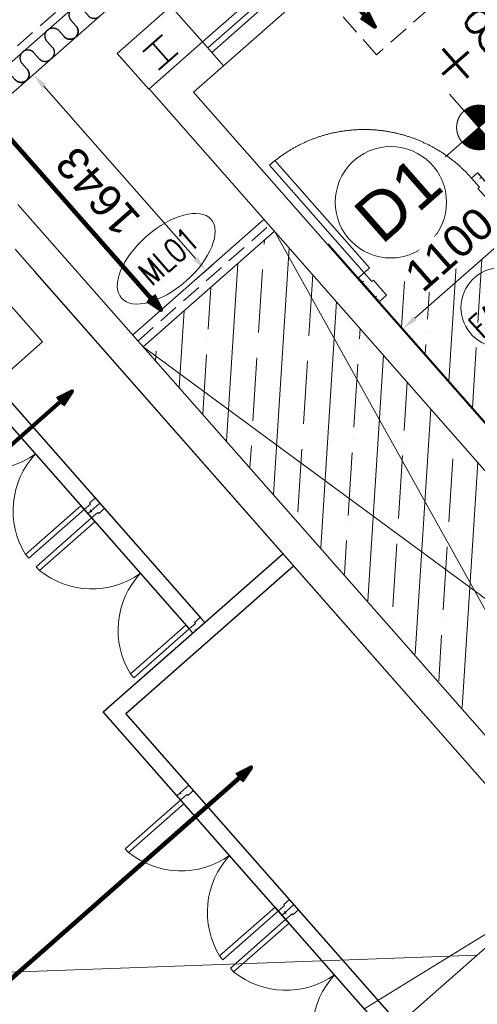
# Model space of a CAD drawing. Header units: millimetres. Extents: x 834119330 to 835277377, y 817781205 to 818243057.
# Tile 48 of 60: x 834361558 to 834364436, y 818053531 to 818059721. Entities that reach past the tile are written whole.
import ezdxf
from ezdxf.enums import TextEntityAlignment as Align
from ezdxf.xclip import XClip

# ---------------------------------------------------------------- set-up
doc = ezdxf.new("R2010")
doc.units = ezdxf.units.MM
doc.header["$LTSCALE"] = 100
doc.header["$XCLIPFRAME"] = 0
doc.linetypes.add('DASHDOT', pattern=[25.400000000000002, 12.7, -6.350000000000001, 0, -6.350000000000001])
doc.linetypes.add('HIDDENX2', pattern=[19.05, 12.7, -6.350000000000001])
doc.layers.get('0').update_dxf_attribs({"lineweight": 0})
doc.layers.get('Defpoints').update_dxf_attribs({"lineweight": 0})
for name, color, linetype, lineweight in [('A-DETL', 90, 'Continuous', 5), ('A-DOOR', 6, 'Continuous', 13), ('A-WALL', 7, 'Continuous', 13), ('ATR01', 7, 'Continuous', 0), ('DLN020__', 6, 'DASHDOT', 0), ('DLN030_1', 1, 'Continuous', 0), ('DLN0401_', 7, 'Continuous', 0), ('DLN050_A', 2, 'Continuous', 0), ('DLN210__', 7, 'Continuous', 0), ('DLN240__', 1, 'Continuous', 0), ('DLN325__', 7, 'Continuous', 0), ('DLN580__', 4, 'Continuous', 0), ('DLN810__', 7, 'Continuous', 0), ('FITDOOR', 7, 'Continuous', 0), ('HATCH', 8, 'Continuous', 0), ('LEVEL', 7, 'Continuous', 0), ('Rev_D', 20, 'Continuous', 0), ('S-COLS', 52, 'Continuous', 9), ('S-COLS-SYMB', 171, 'Continuous', 40), ('WIN-MK', 4, 'Continuous', 0), ('XREF', 1, 'Continuous', 0)]:
    doc.layers.add(name, color=color, linetype=linetype, lineweight=lineweight)
doc.layers.add('DLN660', color=1, linetype='Continuous')
doc.styles.add('romans', font='romans.shx')
doc.styles.get("Standard").update_dxf_attribs({"font": 'swiss.ttf'})
doc.styles.add('StyleSwis721 Lt BT1', font='swissl.ttf')
doc.styles.add('Swis721tBT', font='swissl.ttf')
doc.dimstyles.new('INTDIM', dxfattribs={"dimtxt": 200, "dimasz": 125, "dimexe": 100, "dimexo": 150, "dimgap": 80, "dimtad": 1, "dimdec": 0, "dimzin": 11, "dimdsep": 46, "dimtxsty": 'StyleSwis721 Lt BT1', "dimblk1": '_Open3011', "dimblk2": '_Open3011', "dimsah": 1, "dimcen": -125, "dimclrd": 256, "dimclre": 256, "dimclrt": 2, "dimaunit": 1, "dimadec": 5, "dimazin": 0, "dimtfac": 1, "dimtdec": 0, "dimtofl": 0, "dimtmove": 2, "dimatfit": 3, "dimldrblk": '_Open3011', "dimfxl": 1, "dimtolj": 1, "dimtzin": 0, "dimlwd": -1, "dimlwe": -1, "dimarcsym": 0})

# ---------------------------------------------------------------- blocks, each defined once
blk = doc.blocks.new('module 1')
at = {"layer": 'A-DETL', "color": 1, "lineweight": 25}
for p, q in [((-22728.72895598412, 1349.850347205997, -2.133604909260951e-06), (-22728.72895765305, 1399.850347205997, -2.133604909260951e-06)), ((-22628.72895789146, 1399.850350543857, -2.133604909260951e-06), (-22628.72895693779, 1374.850249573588, -2.133604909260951e-06)), ((-22628.72895693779, 1374.850249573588, -2.133604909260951e-06), (-22628.72895622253, 1349.850249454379, -2.133604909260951e-06))]:
    blk.add_line(p, q, dxfattribs=at)
for centre, radius, start, end in [((-22678.72895789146, 1399.850348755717, -2.133604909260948e-06), 50.00000000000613, 2.56132093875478e-06, 180.0000025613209), ((-22778.72895598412, 1349.850345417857, -2.133604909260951e-06), 50.0000000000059, 180.0000025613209, 2.56132093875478e-06), ((-22578.72895598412, 1349.850251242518, -2.133604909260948e-06), 50.00000000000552, 180.0000025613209, 275.6799128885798)]:
    blk.add_arc(centre, radius, start, end, dxfattribs=at)
blk = doc.blocks.new('X1')
at = {"color": 0}
for p, q in [((45955.88296590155, 42700), (46155.82083605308, 42700)), ((45956.13663634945, 42693.75), (46155.82083605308, 42693.75)), ((45956.58659627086, 42687.5), (46155.82083605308, 42687.5)), ((45957.23417992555, 42681.25), (46155.82083605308, 42681.25)), ((45958.08132891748, 42675), (46155.82083605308, 42675)), ((45959.13062182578, 42668.75), (46155.82083605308, 42668.75)), ((45960.38531455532, 42662.5), (46155.82083605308, 42662.5)), ((45961.84939291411, 42656.25), (46155.82083605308, 42656.25)), ((45963.52763949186, 42650), (46155.82083605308, 42650)), ((45965.42571759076, 42643.75), (46155.82083605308, 42643.75)), ((45967.55027588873, 42637.5), (46155.82083605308, 42637.5)), ((45969.90907871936, 42631.25), (46155.82083605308, 42631.25)), ((45972.511168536, 42625), (46155.82083605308, 42625)), ((45975.36706940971, 42618.75), (46155.82083605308, 42618.75)), ((45978.48904368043, 42612.5), (46155.82083605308, 42612.5)), ((45981.89141854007, 42606.25), (46155.82083605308, 42606.25)), ((45985.59100621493, 42600), (46155.82083605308, 42600)), ((45989.60765168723, 42593.75), (46155.82083605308, 42593.75)), ((45993.96495773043, 42587.5), (46155.82083605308, 42587.5)), ((45998.69126201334, 42581.25), (46155.82083605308, 42581.25)), ((46003.82098168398, 42575), (46155.82083605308, 42575)), ((46009.39650945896, 42568.75), (46155.82083605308, 42568.75)), ((46015.47096569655, 42562.5), (46155.82083605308, 42562.5)), ((46022.11233295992, 42556.25), (46155.82083605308, 42556.25)), ((46029.40993268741, 42550), (46155.82083605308, 42550)), ((46037.48510949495, 42543.75), (46155.82083605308, 42543.75)), ((46046.51005492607, 42537.5), (46155.82083605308, 42537.5)), ((46056.74397416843, 42531.25), (46155.82083605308, 42531.25)), ((46068.61144864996, 42525), (46155.82083605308, 42525)), ((46082.90578313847, 42518.75), (46155.82083605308, 42518.75)), ((46101.51054575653, 42512.5), (46155.82083605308, 42512.5)), ((46133.36008534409, 42506.25), (46155.82083605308, 42506.25))]:
    blk.add_line(p, q, dxfattribs=at)
blk = doc.blocks.new('X')
at = {"color": 0}
for p, q in [((46155.82083605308, 42900), (46200.19499327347, 42900)), ((46155.82083605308, 42893.75), (46221.90936394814, 42893.75)), ((46155.82083605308, 42887.5), (46237.60222886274, 42887.5)), ((46155.82083605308, 42881.25), (46250.32254979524, 42881.25)), ((46155.82083605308, 42875), (46261.15281880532, 42875)), ((46155.82083605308, 42868.75), (46270.62917321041, 42868.75)), ((46155.82083605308, 42862.5), (46279.06432258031, 42862.5)), ((46155.82083605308, 42856.25), (46286.65980066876, 42856.25)), ((46155.82083605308, 42850), (46293.55459136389, 42850)), ((46155.82083605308, 42843.75), (46299.84935768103, 42843.75)), ((46155.82083605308, 42837.5), (46305.6197603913, 42837.5)), ((46155.82083605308, 42831.25), (46310.92433512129, 42831.25)), ((46155.82083605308, 42825), (46315.8094235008, 42825)), ((46155.82083605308, 42818.75), (46320.31240362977, 42818.75)), ((46155.82083605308, 42812.5), (46324.46388658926, 42812.5)), ((46155.82083605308, 42806.25), (46328.28925688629, 42806.25)), ((46155.82083605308, 42800), (46331.80978137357, 42800)), ((46155.82083605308, 42793.75), (46335.04342549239, 42793.75)), ((46155.82083605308, 42787.5), (46338.0054656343, 42787.5)), ((46155.82083605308, 42781.25), (46340.70895613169, 42781.25)), ((46155.82083605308, 42775), (46343.16509039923, 42775)), ((46155.82083605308, 42768.75), (46345.38348355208, 42768.75)), ((46155.82083605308, 42762.5), (46347.37239573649, 42762.5)), ((46155.82083605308, 42756.25), (46349.1389099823, 42756.25)), ((46155.82083605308, 42750), (46350.68907460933, 42750)), ((46155.82083605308, 42743.75), (46352.02801759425, 42743.75)), ((46155.82083605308, 42737.5), (46353.16003838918, 42737.5)), ((46155.82083605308, 42731.25), (46354.08868132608, 42731.25)), ((46155.82083605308, 42725), (46354.81679369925, 42725)), ((46155.82083605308, 42718.75), (46355.34657085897, 42718.75)), ((46155.82083605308, 42712.5), (46355.67959002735, 42712.5)), ((46155.82083605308, 42706.25), (46355.81683408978, 42706.25))]:
    blk.add_line(p, q, dxfattribs=at)
blk = doc.blocks.new('ELFIN')
at = {"layer": 'LEVEL'}
for p, q in [((0, 0.5), (0, 0)), ((0, 0), (-0.5, 0)), ((0, 0), (0, -0.5)), ((0.5, 0), (0, 0))]:
    blk.add_line(p, q, dxfattribs=at)
for start, end in [(90, 180), (0, 90), (180, 270), (270, 0)]:
    blk.add_arc((0, 0), 0.25, start, end, dxfattribs=at)
at = {"layer": 'LEVEL', "xscale": 0.00125, "yscale": 0.00125, "zscale": 0.00125}
for name in ['X', 'X1']:
    blk.add_blockref(name, (-57.69477604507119, -53.38123098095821), dxfattribs=at)
at = {"layer": 'LEVEL', "style": 'romans'}
blk.add_attdef('ELFIN', (0.2542374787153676, 0.3469263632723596), '', height=0.5, dxfattribs=at)
blk = doc.blocks.new('DR1CD')
at = {"layer": 'FITDOOR'}
for p, q in [((0, 1), (45, 1)), ((0, 1), (0, 0)), ((45, 0), (45, 1)), ((0, 0), (45, 0))]:
    blk.add_line(p, q, dxfattribs=at)
blk = doc.blocks.new('DR1CM')
at = {"layer": 'FITDOOR', "color": 6}
blk.add_arc((0, 0), 1, 0, 90, dxfattribs=at)
blk = doc.blocks.new('DLN-Single Door - Opening 2 - 950 x2138 _WH_-1922936-Car Park_B2_F')
at = {"layer": 'DLN210__', "lineweight": 30}
for p, q in [((-500.0000000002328, -99.99999989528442), (-499.9999999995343, 100.0000000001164)), ((499.9999999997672, -99.99999996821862), (500.0000000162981, 100.0000000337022))]:
    blk.add_line(p, q, dxfattribs=at)
at = {"layer": 'FITDOOR'}
for p, q in [((-437.4999999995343, 100.0000000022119), (-499.9999999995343, 100.0000000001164)), ((-499.9999999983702, 62.50000000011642), (-499.9999999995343, 100.0000000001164)), ((-487.9999999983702, 62.50000000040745), (-499.9999999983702, 62.50000000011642)), ((-437.4999999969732, -24.99999999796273), (-437.4999999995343, 100.0000000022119)), ((437.5000000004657, 100.0000000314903), (500.0000000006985, 100.0000000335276)), ((437.5000000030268, -24.99999996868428), (437.5000000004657, 100.0000000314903)), ((488.0000000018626, 62.50000003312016), (500.0000000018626, 62.50000003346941)), ((500.0000000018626, 62.50000003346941), (500.0000000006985, 100.0000000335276)), ((-449.999999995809, -99.99999999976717), (-449.9999999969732, -24.99999999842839)), ((-437.4999999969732, -24.99999999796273), (-449.9999999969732, -24.99999999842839)), ((437.5000000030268, -24.99999996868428), (450.0000000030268, -24.99999996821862)), ((450.000000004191, -99.9999999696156), (450.0000000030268, -24.99999996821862)), ((-499.9999999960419, -100.000000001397), (-499.999999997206, -62.50000000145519)), ((-487.999999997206, -62.50000000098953), (-499.999999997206, -62.50000000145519)), ((-449.999999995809, -99.99999999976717), (-499.9999999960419, -100.000000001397)), ((450.000000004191, -99.9999999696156), (500.000000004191, -99.99999996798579)), ((488.0000000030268, -62.49999996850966), (500.0000000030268, -62.49999996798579)), ((500.000000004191, -99.99999996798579), (500.0000000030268, -62.49999996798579))]:
    blk.add_line(p, q, dxfattribs=at)
at = {"layer": 'DLN325__', "extrusion": (0, 0, -1), "yscale": 899.9999999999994, "zscale": -0.9999999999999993, "rotation": 180}
blk.add_blockref('DR1CD', (449.9999999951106, -100.0000000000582), dxfattribs=at)
at = {"layer": 'DLN325__', "extrusion": (0, 0, -1), "xscale": 899.9999999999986, "yscale": 899.9999999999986, "zscale": -899.9999999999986, "rotation": 180}
blk.add_blockref('DR1CM', (449.9999999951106, -100.0000000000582), dxfattribs=at)
blk = doc.blocks.new('DLN-Single Door - Opening 5 -  950 x 2025 _WH_-1665005-Car Park_B2_F')
at = {"layer": 'A-DOOR'}
blk.add_blockref('DLN-Single Door - Opening 2 - 950 x2138 _WH_-1922936-Car Park_B2_F', (4.999999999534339, 2.328306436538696e-10), dxfattribs=at)
blk = doc.blocks.new('DLN-Single Door - Opening 5 -  950 x 2025 _WH_-V7-Car Park_B1_F')
at = {"layer": 'A-DOOR', "extrusion": (0, 0, -1), "zscale": -1, "rotation": 180}
blk.add_blockref('DLN-Single Door - Opening 5 -  950 x 2025 _WH_-1665005-Car Park_B2_F', (-19.99999999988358, -50), dxfattribs=at)
blk = doc.blocks.new('UC-Universal Column-Column - 162x162x37UC-34290177-0291')
at = {"layer": 'S-COLS-SYMB'}
for p, q in [((-81, 81), (81, 81)), ((0, 81), (4.76837158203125e-07, -68.99999701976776, 1.642279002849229e-05)), ((-80.99999952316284, -68.99999701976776, 1.642279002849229e-05), (81.00000047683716, -68.99999701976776, 1.642279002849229e-05))]:
    blk.add_line(p, q, dxfattribs=at)
blk = doc.blocks.new('Part Plan')
at = {"layer": 'A-WALL', "linetype": 'Continuous'}
h = blk.add_hatch(dxfattribs=at)
h.set_pattern_fill('DGN_EARTH1', color=1, scale=59.99999999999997, angle=3.65015875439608, style=0, pattern_type=2)
h.set_pattern_definition([(45.00035475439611, (2907.218961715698, -27389.63912010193), (-0.003336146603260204, 538.8153672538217), [380.9999999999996, -380.9999999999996]), (45.00035475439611, (2806.190494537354, -27288.61187064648), (-0.003336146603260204, 538.8153672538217), [380.9999999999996, -380.9999999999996]), (45.00035475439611, (2705.161965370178, -27187.58462488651), (-0.003336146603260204, 538.8153672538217), [380.9999999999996, -380.9999999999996]), (135.0003547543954, (2705.161536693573, -27120.2326593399), (-538.8153672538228, -0.003336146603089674), [380.9999999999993, -380.9999999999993]), (135.0003547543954, (2806.188784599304, -27019.20419204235), (-538.8153672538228, -0.003336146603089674), [380.9999999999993, -380.9999999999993]), (135.0003547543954, (2907.216090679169, -26918.17566084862), (-538.8153672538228, -0.003336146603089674), [380.9999999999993, -380.9999999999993])])
h.paths.add_polyline_path([(19978.13455176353, -7618.90639936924), (19782.1639008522, -12119.53468024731), (32282.16388726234, -12119.4573199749), (32282.13131809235, -13219.45934104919), (41042.57894229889, -13219.40514039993), (34142.53043556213, -13219.43598389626), (34142.51527166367, -7618.808435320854)])
at = {"color": 8, "linetype": 'ByBlock'}
for points, elevation in [([(34542.51527309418, -7068.842037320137), (43352.59507274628, -7068.84203338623)], 0.0002922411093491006), ([(34542.5152721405, -7218.842038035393), (43352.59507322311, -7218.8420368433)], 0.0002922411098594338)]:
    blk.add_lwpolyline(points, dxfattribs=dict(at, elevation=elevation))
at = {"layer": 'A-WALL', "lineweight": 13}
for p, q in [((41992.52659869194, -7768.789895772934, 0.0001725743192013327), (41992.56305646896, -14219.37794601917, 2.220056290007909e-07)), ((41792.5278377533, -7968.791132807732, 0.0001246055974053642), (41792.56181812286, -14019.38523209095, 2.218835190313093e-07)), ((41792.52441740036, -8154.158630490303, 0.0001207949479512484), (41792.55735731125, -14019.37918710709, 2.220087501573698e-07))]:
    blk.add_line(p, q, dxfattribs=at)
at = {"layer": 'A-WALL', "color": 5, "lineweight": 13}
blk.add_line((41542.55676698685, -13219.38073348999, 7.280545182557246e-07), (32282.17070817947, -13219.43804073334, 2.221381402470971e-07), dxfattribs=at)
at = {"layer": 'DLN210__', "linetype": 'ByBlock'}
for p, q in [((43088.08123731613, -7468.783115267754, 0.0002641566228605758), (43538.08369541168, -7468.780330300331, 0.0002641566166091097)), ((43287.58956432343, -15093.86684370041, 0.0002932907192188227), (43287.58956432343, -7968.781880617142, 0.0002932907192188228))]:
    blk.add_line(p, q, dxfattribs=at)
at = {"layer": 'DLN210__'}
for p, q in [((43087.95555067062, -15093.86684417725, 0.0002768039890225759), (43092.9439535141, -7768.783085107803, 0.0002292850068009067)), ((43088.08555245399, -7768.783115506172, 0.00024773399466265), (43538.0864470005, -7768.780330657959, 6.71031565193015e-05)), ((43538.08768439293, -7968.780330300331, 0.00024532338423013), (43538.08555221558, -7768.780330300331, 0.0002477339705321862)), ((43287.58956408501, -7968.781880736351, 6.869510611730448e-05), (43538.08768439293, -7968.780330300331, 6.710315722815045e-05)), ((43292.99097394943, -14219.27661669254, -6.833951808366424e-09), (43293.15483760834, -9244.34594476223, -2.677505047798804e-07))]:
    blk.add_line(p, q, dxfattribs=at)
at = {"layer": 'DLN210__', "lineweight": 13}
blk.add_line((41982.91253232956, -8877.188015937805, 0.0002078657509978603), (41982.87784862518, -8877.188015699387, 0.0002078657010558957), dxfattribs=at)
at = {"layer": 'DLN210__', "linetype": 'ByBlock', "elevation": 0.0002477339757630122}
blk.add_lwpolyline([(43538.0836956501, -7468.780330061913), (43538.08555245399, -7768.780330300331), (43088.08309412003, -7768.783115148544), (43088.08123755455, -7468.783115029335)], dxfattribs=at)
at = {"layer": 'DLN240__', "color": 1}
for p, q in [((43538.08555173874, -7768.780330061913, 0.0002477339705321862), (45530.81830024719, -7768.767996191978, 0.0002350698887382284)), ((43538.08586168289, -7818.780330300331, 0.0002477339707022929), (45530.81830072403, -7818.767996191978, 0.0002350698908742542)), ((43538.08609676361, -7856.780330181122, 0.0002477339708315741), (45530.81830072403, -7856.767996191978, 0.0002350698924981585)), ((43538.08679008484, -7968.780330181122, 0.0002477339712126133), (45530.81830072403, -7968.767996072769, 0.0002350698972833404))]:
    blk.add_line(p, q, dxfattribs=at)
at = {"layer": 'DLN580__', "color": 1, "linetype": 'HIDDENX2', "ltscale": 0.1}
blk.add_line((48109.36223363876, -7018.842036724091, 0.0001985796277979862), (34542.51360321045, -7018.507556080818, 0.0001858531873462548), dxfattribs=at)
at = {"layer": 'DLN580__', "color": 251, "linetype": 'HIDDENX2', "ltscale": 0.1, "true_color": 0x666666}
blk.add_line((41992.52339053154, -8911.804261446, 0.0002883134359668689), (43092.73958730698, -8911.879779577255, 0.0002961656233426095), dxfattribs=at)
at = {"layer": 'DLN580__', "color": 1, "linetype": 'HIDDENX2', "ltscale": 0.1, "elevation": -0.000412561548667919}
blk.add_lwpolyline([(44306.57224845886, -8002.29681801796), (45506.57220125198, -8002.289391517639), (45506.57560539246, -8552.289572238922), (44306.57565259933, -8552.296998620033)], close=True, dxfattribs=at)
at = {"layer": 'HATCH', "color": 8, "linetype": 'ByBlock'}
for p, q in [((41992.52682256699, -8861.804261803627, 0.0002883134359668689), (43093.17651939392, -8861.879808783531, 0.0002961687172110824)), ((41992.51995849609, -8961.804260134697, 0.0002883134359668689), (43092.70553684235, -8961.87977707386, 0.0002961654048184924)), ((43093.21741342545, -14019.37054491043, 5.165886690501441e-08), (41992.52466273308, -8961.804260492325, 0.0002883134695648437)), ((43092.70553684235, -8961.87977707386, 0.0002961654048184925), (41992.55749750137, -14019.37724661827, -2.27573162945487e-08))]:
    blk.add_line(p, q, dxfattribs=at)
at = {"layer": 'HATCH', "color": 8, "linetype": 'ByBlock', "elevation": -3.284724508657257e-05}
blk.add_lwpolyline([(34558.8807220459, -7919.150610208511), (41042.55240726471, -13219.38382875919)], dxfattribs=at)
at = {"layer": 'XREF', "color": 3, "linetype": 'ByBlock', "elevation": 0.0001234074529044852}
blk.add_lwpolyline([(41537.45550012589, -7768.737486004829), (41037.45305347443, -7768.737486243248), (41037.45305347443, -8518.933995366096), (41537.45550012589, -8518.933995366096)], close=True, dxfattribs=at)
at = {"layer": 'A-DETL', "color": 8, "linetype": 'ByBlock', "xscale": -1}
for p, rotation in [((19768.91708278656, -8518.937666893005, 0.0002779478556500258), 359.9999999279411), ((20178.81417131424, -8518.93767786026, 0.0002779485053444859), 359.9999999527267)]:
    blk.add_blockref('module 1', p, dxfattribs=dict(at, rotation=rotation))
at = {"layer": 'A-DETL', "color": 8, "linetype": 'ByBlock'}
for p in [(65326.37499475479, -8518.93772149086, 0.000277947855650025), (65736.27208375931, -8518.937711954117, 0.0002779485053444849)]:
    blk.add_blockref('module 1', p, dxfattribs=at)
at = {"layer": 'A-DOOR', "extrusion": (-3.402221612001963e-15, -1.389205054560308e-14, -1), "xscale": -0.9999999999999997, "zscale": -0.9999999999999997, "rotation": 0.0003545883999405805}
blk.add_blockref('DLN-Single Door - Opening 5 -  950 x 2025 _WH_-V7-Car Park_B1_F', (-43767.90967273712, -9579.0767070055, -0.0001517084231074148), dxfattribs=at)
at = {"layer": 'LEVEL'}
ref = blk.add_blockref('ELFIN', (44488.11898088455, -9320.771840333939, 1.642195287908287e-05), dxfattribs=dict(at, xscale=560.0000000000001, yscale=560.0000000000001, zscale=560.0000000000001, rotation=0.0003545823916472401))
ref.add_attrib('ELFIN', '+8.05', (44488.11724758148, -9040.77184009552, 1.642195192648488e-05), dxfattribs={"height": 279.9999999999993, "rotation": 0.0003701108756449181, "style": 'romans'})
at = {"layer": 'S-COLS', "rotation": 2.011027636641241e-06}
blk.add_blockref('UC-Universal Column-Column - 162x162x37UC-34290177-0291', (43297.61384034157, -7649.752467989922, 0.0002647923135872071), dxfattribs=at)
blk = doc.blocks.new('_Open301')
at = {"layer": 'Rev_D', "linetype": 'ByBlock'}
blk.add_line((0, 0), (-1, 0), dxfattribs=at)
blk = doc.blocks.new('_Open3011')
at = {"layer": 'ATR01', "linetype": 'ByBlock'}
blk.add_line((0, 0), (-1, 0), dxfattribs=at)
at = {"layer": 'ATR01', "linetype": 'ByBlock', "yscale": 1.119319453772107, "zscale": 0.008}
blk.add_blockref('_Open301', (0, 0), dxfattribs=at)
blk = doc.blocks.new('*D2151')
at = {"layer": 'Defpoints', "color": 0, "linetype": 'ByBlock', "transparency": 16777216}
for p in [(834364511.691127, 818058824.5005436, -0.0002885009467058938), (834363685.970387, 818058097.8617706, -0.000542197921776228), (834363967.6261269, 818057777.8216776)]:
    blk.add_point(p, dxfattribs=at)
at = {"layer": 'DLN240__', "linetype": 'ByBlock', "transparency": 16777216}
for p, q in [((834364577.7566208, 818058749.4315717), (834364859.388426, 818058429.4186752)), ((834364718.2539603, 818058438.4221532), (834364042.6950988, 818057843.8871714)), ((834363752.0358808, 818058022.7927989), (834364033.6916207, 818057702.7527057))]:
    blk.add_line(p, q, dxfattribs=at)
for points in [[(834364707.2430446, 818058450.9336485), (834364729.2648759, 818058425.9106579), (834364793.3229321, 818058504.487647)], [(834364031.6841831, 818057856.3986666), (834364053.7060144, 818057831.375676), (834363967.6261269, 818057777.8216776)]]:
    blk.add_solid(points, dxfattribs=at)
at = {"layer": 'DLN240__', "color": 2, "linetype": 'ByBlock', "transparency": 16777216, "insert": (834364259.7177505, 818058278.3683077), "char_height": 200, "attachment_point": 5, "rotation": 41.349841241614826, "style": 'StyleSwis721 Lt BT1', "bg_fill": 3, "box_fill_scale": 1.1, "bg_fill_color": 256, "bg_fill_true_color": 13158600, "bg_fill_transparency": 0}
blk.add_mtext('\\A1;1100', dxfattribs=at)
blk = doc.blocks.new('*D2149')
at = {"layer": 'Defpoints', "color": 0, "linetype": 'ByBlock', "transparency": 16777216}
for p in [(834361705.9494483, 818059432.7473665, -1.978785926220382e-05), (834361643.6119864, 818059377.8864151), (834362838.1855259, 818058240.5114009, -2.11560030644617e-05)]:
    blk.add_point(p, dxfattribs=at)
at = {"layer": 'DLN240__', "linetype": 'ByBlock', "transparency": 16777216}
for p, q in [((834361630.8804766, 818059366.6818731), (834361568.5430145, 818059311.8209217)), ((834362663.013547, 818058219.5596917), (834361709.6774801, 818059302.8174436)), ((834362763.1165541, 818058174.4459074), (834362654.010069, 818058078.425226))]:
    blk.add_line(p, q, dxfattribs=at)
for points in [[(834361697.1659847, 818059291.806528), (834361722.1889755, 818059313.8283594), (834361643.6119863, 818059377.8864155)], [(834362650.5020516, 818058208.548776), (834362675.5250423, 818058230.5706074), (834362729.0790408, 818058144.4907198)]]:
    blk.add_solid(points, dxfattribs=at)
at = {"layer": 'DLN240__', "color": 2, "linetype": 'ByBlock', "transparency": 16777216, "insert": (834362049.1318681, 818058640.4317884), "char_height": 200, "attachment_point": 5, "rotation": 131.3498412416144, "style": 'StyleSwis721 Lt BT1', "bg_fill": 3, "box_fill_scale": 1.1, "bg_fill_color": 256, "bg_fill_true_color": 13158600, "bg_fill_transparency": 0}
blk.add_mtext('\\A1;1643', dxfattribs=at)
blk = doc.blocks.new('2000mm door')
at = {"layer": 'A-WALL', "lineweight": 30}
for p, q in [((-36598.37920355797, -3895.390963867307), (-36598.37725758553, -3995.373956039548)), ((-35598.37920355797, -3895.390963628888), (-35598.37725782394, -3995.373955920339)), ((-35598.37920331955, -3895.390963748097), (-35598.37725758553, -3995.373956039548)), ((-35598.3753118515, -3895.390963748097), (-35598.37725758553, -3995.373955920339)), ((-35598.37531161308, -3895.390963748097), (-35598.37725758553, -3995.373956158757)), ((-34598.3753118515, -3895.390964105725), (-34598.37725758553, -3995.373956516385))]:
    blk.add_line(p, q, dxfattribs=at)
at = {"layer": 'DLN210__', "lineweight": 13}
for p, q in [((-36598.37920355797, -3895.390963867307), (-36598.37920308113, -3921.706588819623)), ((-35598.37920355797, -3895.390963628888), (-35598.37920355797, -3921.706588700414)), ((-35598.37920331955, -3895.390963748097), (-35598.37920308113, -3921.706588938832)), ((-35598.3753118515, -3895.390963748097), (-35598.37531208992, -3921.706588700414)), ((-35598.37531161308, -3895.390963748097), (-35598.37531208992, -3921.706588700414)), ((-34598.3753118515, -3895.390964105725), (-34598.37531208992, -3921.70658929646))]:
    blk.add_line(p, q, dxfattribs=at)
at = {"layer": 'DLN810__', "color": 6, "linetype": 'ByBlock'}
for centre, radius, start, end in [((-36621.79003930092, -3949.864090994, 1.64233259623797e-05), 526.2397375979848, 5.941552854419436, 80.14407873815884), ((-35574.96447443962, -3949.864093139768, 1.642329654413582e-05), 526.2397389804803, 99.85592133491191, 174.0584471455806), ((-35621.79004096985, -3949.864093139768, 1.642329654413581e-05), 526.2397389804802, 5.941551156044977, 80.14407859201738), ((-34574.96447587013, -3949.864091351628, 1.64233259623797e-05), 526.2397375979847, 99.85592126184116, 174.0584501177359)]:
    blk.add_arc(centre, radius, start, end, dxfattribs=at)
at = {"layer": 'FITDOOR'}
for p, q in [((-36563.29170393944, -3431.390968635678), (-36531.71295380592, -3431.390968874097)), ((-36563.29170489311, -3431.390968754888), (-36531.7129547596, -3431.390968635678)), ((-36563.29170393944, -3431.390968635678), (-36563.29170370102, -3895.390963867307)), ((-36531.7129535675, -3895.390963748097), (-36531.71295380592, -3431.390968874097)), ((-35633.46281075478, -3431.390968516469), (-35665.04156088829, -3431.390968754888)), ((-35665.04156184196, -3895.390963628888), (-35665.04156088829, -3431.390968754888)), ((-35633.46280956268, -3431.390968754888), (-35665.04155993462, -3431.390968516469)), ((-35633.46281075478, -3431.390968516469), (-35633.46281170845, -3895.390963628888)), ((-35563.29170584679, -3431.390968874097), (-35531.71295523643, -3431.390968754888)), ((-35563.29170441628, -3431.390968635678), (-35531.71295428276, -3431.390968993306)), ((-35563.29170441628, -3431.390968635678), (-35563.2917034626, -3895.390963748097)), ((-35531.71295332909, -3895.390963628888), (-35531.71295428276, -3431.390968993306)), ((-34633.46281147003, -3431.390968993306), (-34665.04156160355, -3431.390969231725)), ((-34665.04156184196, -3895.390963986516), (-34665.04156160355, -3431.390969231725)), ((-34633.46281027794, -3431.390969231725), (-34665.04156041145, -3431.390969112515)), ((-34633.46281147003, -3431.390968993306), (-34633.46281170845, -3895.390964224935)), ((-36563.29170370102, -3895.390963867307), (-36598.37920355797, -3895.390963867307)), ((-36563.29170370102, -3895.390963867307), (-36563.2917034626, -3948.022213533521)), ((-36563.29170370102, -3895.390963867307), (-36531.7129535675, -3895.390963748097)), ((-35633.46281170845, -3895.390963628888), (-35665.04156184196, -3895.390963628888)), ((-35633.46281170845, -3895.390963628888), (-35633.46281218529, -3948.022213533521)), ((-35633.46281170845, -3895.390963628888), (-35598.3753118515, -3895.390963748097)), ((-35563.2917034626, -3895.390963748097), (-35598.37920331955, -3895.390963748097)), ((-35563.2917034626, -3895.390963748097), (-35563.2917034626, -3948.02221365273)), ((-35563.2917034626, -3895.390963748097), (-35531.71295332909, -3895.390963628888)), ((-34633.46281170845, -3895.390964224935), (-34665.04156184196, -3895.390963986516)), ((-34633.46281170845, -3895.390964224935), (-34633.46281194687, -3948.022214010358)), ((-34633.46281170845, -3895.390964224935), (-34598.3753118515, -3895.390964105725)), ((-36589.95820355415, -3921.706588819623), (-36598.37920308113, -3921.706588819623)), ((-36554.51982855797, -3948.022213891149), (-36563.2917034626, -3948.022213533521)), ((-36554.51982855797, -3948.022213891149), (-36554.51788282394, -3995.373956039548)), ((-35642.2346868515, -3948.02221365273), (-35642.23663258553, -3995.373955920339)), ((-35642.2346868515, -3948.02221365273), (-35633.46281218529, -3948.022213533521)), ((-35606.79631209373, -3921.706588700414), (-35598.37531208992, -3921.706588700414)), ((-35606.79631185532, -3921.706588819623), (-35598.37531208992, -3921.706588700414)), ((-35589.95820355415, -3921.706588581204), (-35598.37920355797, -3921.706588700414)), ((-35589.95820331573, -3921.706588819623), (-35598.37920308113, -3921.706588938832)), ((-35554.51982855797, -3948.022213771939), (-35563.2917034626, -3948.02221365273)), ((-35554.51982855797, -3948.022213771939), (-35554.51788282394, -3995.373956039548)), ((-34642.2346868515, -3948.022214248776), (-34642.23663258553, -3995.373956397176)), ((-34642.2346868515, -3948.022214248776), (-34633.46281194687, -3948.022214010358)), ((-34606.79631209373, -3921.706589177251), (-34598.37531208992, -3921.70658929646)), ((-36554.51788282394, -3995.373956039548), (-36598.37725758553, -3995.373956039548)), ((-35642.23663258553, -3995.373955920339), (-35598.37725758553, -3995.373955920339)), ((-35554.51788282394, -3995.373956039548), (-35598.37725758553, -3995.373956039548)), ((-34642.23663258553, -3995.373956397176), (-34598.37725758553, -3995.373956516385))]:
    blk.add_line(p, q, dxfattribs=at)

msp = doc.modelspace()

# ---------------------------------------------------------------- hatches: boundary and pattern name
at = {"layer": 'HATCH'}
h = msp.add_hatch(dxfattribs=at)
h.set_pattern_fill('ANSI35', color=8, scale=49.99999999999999, angle=-2.544443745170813e-14)
h.set_pattern_definition([(86.34984124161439, (834358817.3493013, 818071936.4929279), (-316.8559121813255, 20.21338456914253), []), (86.34984124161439, (834358985.8840226, 818072084.8142558), (-316.8559121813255, 20.21338456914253), [396.8749999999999, -79.37499999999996, 0, -79.37499999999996])])
h.paths.add_polyline_path([(834365737.0071763, 818059702.9325069), (834364760.9781474, 818058843.9645711), (834366752.9155378, 818056580.5637668), (834366602.795807, 818056448.4320616), (834364650.7542441, 818058667.1421512), (834363824.5551286, 818057940.0341161), (834366503.6296476, 818054895.8523816), (834368845.5253607, 818056956.8703102), (834367132.767285, 818058413.4960483)])
h = msp.add_hatch(dxfattribs=at)
h.set_pattern_fill('ANSI35', color=8, scale=49.99999999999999, angle=-2.544443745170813e-14)
h.set_pattern_definition([(86.3498412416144, (834357330.856788, 818065198.66551), (-316.8559121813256, 20.21338456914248), []), (86.3498412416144, (834357499.391509, 818065346.9868382), (-316.8559121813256, 20.21338456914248), [396.8749999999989, -79.37499999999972, 0, -79.37499999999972])])
h.paths.add_polyline_path([(834363160.9808369, 818058391.3529438), (834362334.684515, 818057664.2599994), (834365686.173674, 818053876.5488185), (834366502.4258004, 818054594.9028672)])

# ---------------------------------------------------------------- linework, layer by layer
at = {"layer": 'DLN0401_', "color": 0}
msp.add_circle((834363891.8326594, 818058573.1803108, 2.218624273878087e-07), 349.9999999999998, dxfattribs=at)
at = {"layer": 'DLN050_A'}
msp.add_circle((834364582.8329052, 818057911.1498331, 2.218627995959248e-07), 250.0000000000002, dxfattribs=at)
at = {"layer": 'DLN580__', "color": 1, "linetype": 'HIDDENX2'}
msp.add_line((834364809.861524, 818054171.0211078, -4.144338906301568e-07), (834333277.6909446, 818034730.9083991, -1.683830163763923e-05), dxfattribs=at)
at = {"layer": 'DLN660', "linetype": 'ByBlock'}
for p, q in [((834361400.273298, 818057432.1313016, 0.0002491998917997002), (834362698.5284721, 818055956.9382396, 6.724704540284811e-05)), ((834361325.203874, 818057366.0654101, 0.0002922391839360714), (834362623.459048, 818055890.8723482, 0.0001102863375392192)), ((834362083.5819578, 818055369.0523763, 0.0002172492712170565), (834363213.4376636, 818056363.3976214, 0.000217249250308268)), ((834362224.7164233, 818055360.0488985, 0.0002172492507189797), (834363279.50356, 818056288.3290423, 0.0002172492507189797)), ((834363845.0072516, 818053367.6290088, 0.0002559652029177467), (834362083.5819578, 818055369.0523763, 0.0002172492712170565)), ((834363943.2429006, 818053407.3449022, 0.0002172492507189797), (834362224.7164233, 818055360.0488985, 0.0002172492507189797))]:
    msp.add_line(p, q, dxfattribs=at)
at = {"layer": 'WIN-MK', "color": 6, "extrusion": (2.085723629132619e-14, 1.835570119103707e-14, -0.9999999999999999)}
msp.add_ellipse((834362479.1855667, 818058218.5072335), major_axis=(-281.5101774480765, -247.7438596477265), ratio=0.5, dxfattribs=at)

# ---------------------------------------------------------------- block references
at = {"color": 8, "linetype": 'ByBlock'}
ref = msp.add_blockref('Part Plan', (834324890.8455254, 818036649.3819357, -1.642266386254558e-05), dxfattribs=dict(at, rotation=41.3498412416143))
XClip(ref).set_block_clipping_path([(34845.3779900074, -3791.263713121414), (51649.71820354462, -3791.2637132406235), (54313.22213435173, -16175.941906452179), (34845.3779900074, -16175.941906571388)])
at = {"layer": 'DLN020__', "color": 8, "linetype": 'ByBlock', "rotation": 131.3498412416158}
for p in [(834335543.5098852, 818080765.0502098, 0.0001102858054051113), (834336765.0580887, 818078241.8068706, 0.0002395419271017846)]:
    msp.add_blockref('2000mm door', p, dxfattribs=at)

# ---------------------------------------------------------------- texts
at = {"layer": 'DLN0401_', "color": 3}
msp.add_text('%%UPART FLOOR PLAN @LEVEL +8.05(1:100 (A0))', height=800.0000000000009, rotation=41.35021135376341, dxfattribs=at).set_placement((834362649.0639893, 818046448.4557685, 4.441009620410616e-07))
at = {"layer": 'DLN0401_', "style": 'Swis721tBT'}
msp.add_text('D1', height=299.9999999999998, rotation=41.35021135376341, dxfattribs=at).set_placement((834363833.8405585, 818058301.1762744, 2.218739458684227e-07))
at = {"layer": 'DLN050_A', "style": 'romans', "width": 0.8}
msp.add_text('FAP3', height=149.9999999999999, rotation=41.35021135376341, dxfattribs=at).set_placement((834364565.6743779, 818057896.0490407, 2.218627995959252e-07), align=Align.MIDDLE_CENTER)
at = {"layer": 'WIN-MK', "color": 6, "style": 'romans', "width": 0.7999999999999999}
msp.add_text('ML01', height=149.9999999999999, rotation=41.34948529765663, dxfattribs=at).set_placement((834362495.1690596, 818058234.9432021), align=Align.MIDDLE_CENTER)

# ---------------------------------------------------------------- leaders
at = {"layer": 'DLN030_1'}
for points in [[(834363791.4382135, 818059677.0198534, 2.224754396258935e-07), (834360229.428641, 818063724.7774781, 2.224937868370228e-07), (834362827.4704525, 818066011.2203466, 2.225418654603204e-07)], [(834362446.9140431, 818057896.1939048, -1.620056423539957e-05), (834359439.1515051, 818061313.2755697, -1.620056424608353e-05), (834359159.5515374, 818061067.2131647, -1.620057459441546e-05)], [(834361886.3774929, 818057384.2762734, 0.0001395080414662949), (834359241.099554, 818055056.2576262, 0.0001395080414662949)], [(834363012.5434972, 818055020.201593, 0.0001557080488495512), (834361343.5429388, 818053551.3912978, 0.0001557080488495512)]]:
    msp.add_leader(points, dimstyle='INTDIM', override={"dimtxt": 100, "dimasz": 100, "dimgap": 30, "dimtad": 0, "dimclrd": 0, "dimldrblk": 'Open30', "dimlwd": 65534}, dxfattribs=at)

# ---------------------------------------------------------------- next in the draw order: dimensions: what is measured, and where the dimension line sits
at = {"layer": 'DLN240__', "linetype": 'ByBlock'}
for base, p1, p2, angle, picture, middle in [((834361643.6119864, 818059377.8864151, 0.0002956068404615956), (834362838.1855259, 818058240.5114008, 0.0002744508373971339), (834361705.9494483, 818059432.7473665, 0.0002758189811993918), 131.3498386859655, '*D2149', (834362049.1318681, 818058640.4317884, 0.0002956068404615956)), ((834363967.6261269, 818057777.8216776, 0.0005255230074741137), (834364511.691127, 818058824.5005436, 0.0002370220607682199), (834363685.9703871, 818058097.8617706, -1.667491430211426e-05), 41.3498386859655, '*D2151', (834364259.7177504, 818058278.3683077, 0.0005255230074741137))]:
    dim = msp.add_linear_dim(base=base, p1=p1, p2=p2, angle=angle, dimstyle='INTDIM', override={"dimasz": 100, "dimexo": 100, "dimtix": 1, "dimtofl": 1, "dimfxl": 100, "dimtfill": 1, "dimarcsym": 2}, dxfattribs=at)
    dim.commit()
    dim.dimension.update_dxf_attribs({"geometry": picture, "text_midpoint": middle})

doc.saveas('drawing.dxf')
